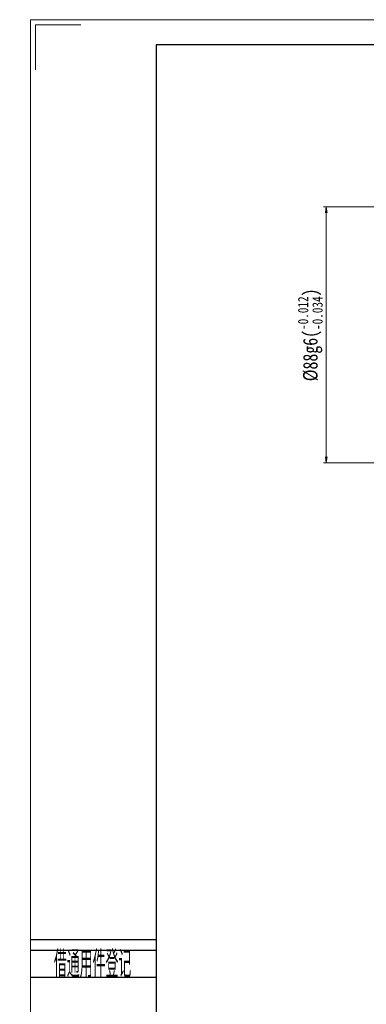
# Model space of a CAD drawing. Header units: millimetres. Extents: x -5 to 725, y 0 to 513.
# Tile 2 of 10: x -5 to 114, y 174 to 513. Entities that reach past the tile are written whole.
import ezdxf
from ezdxf.enums import TextEntityAlignment as Align

# ---------------------------------------------------------------- set-up
doc = ezdxf.new("R2010")
doc.units = ezdxf.units.MM
doc.layers.add('2细线层', color=4, linetype='Continuous')
doc.layers.add('6文字层', color=3, linetype='Continuous')
doc.layers.add('图框_外框线', color=7, linetype='Continuous', lineweight=18)
doc.layers.add('尺寸线层', color=3, linetype='Continuous', lineweight=18)
doc.styles.add('PC_TEXTSTYLE', font='ISOCP.SHX', dxfattribs={"width": 0.707, "bigfont": 'GBCBIG.SHX'})
doc.styles.add('宋体', font='SimSun.ttf', dxfattribs={"width": 0.8})
doc.dimstyles.new('D直径标注φ25', dxfattribs={"dimtxt": 3.5, "dimasz": 2, "dimexe": 1, "dimexo": 3, "dimtad": 1, "dimtoh": 1, "dimdec": 1, "dimdsep": 46, "dimtxsty": '宋体', "dimblk": 'OPEN', "dimcen": 3, "dimclrd": 3, "dimclre": 3, "dimclrt": 130, "dimadec": 0, "dimazin": 0, "dimtm": 1e-09, "dimtfac": 1, "dimtdec": 1, "dimtmove": 0, "dimatfit": 0, "dimldrblk": 'OPEN', "dimfxl": 0, "dimlwd": 13, "dimlwe": 13, "dimarcsym": 0})

# ---------------------------------------------------------------- blocks, each defined once
blk = doc.blocks.new('_Open')
at = {"color": 0, "linetype": 'ByBlock', "lineweight": -2}
for p, q in [((-1, 0.17), (0, 0)), ((-1, -0.17), (0, 0)), ((0, 0), (-1, 0))]:
    blk.add_line(p, q, dxfattribs=at)
blk = doc.blocks.new('*D12')
at = {"layer": 'Defpoints', "color": 0, "transparency": 16777216}
for p in [(131.82, 448.8), (100.65, 360.8), (131.82, 360.8)]:
    blk.add_point(p, dxfattribs=at)
at = {"layer": '尺寸线层', "color": 3, "lineweight": 13, "transparency": 16777216}
for p, q in [((128.82, 448.8), (99.65, 448.8)), ((100.65, 446.8), (100.65, 362.8)), ((128.82, 360.8), (99.65, 360.8))]:
    blk.add_line(p, q, dxfattribs=at)
at = {"layer": '尺寸线层', "color": 3, "lineweight": 13, "transparency": 16777216, "xscale": 2, "yscale": 2, "zscale": 2}
for p, rotation in [((100.65, 448.8), 90), ((100.65, 360.8), 270)]:
    blk.add_blockref('_Open', p, dxfattribs=dict(at, rotation=rotation))
at = {"layer": '尺寸线层', "color": 130, "transparency": 16777216, "insert": (95.13, 404.8), "char_height": 5, "attachment_point": 5, "rotation": 90, "style": '宋体', "bg_fill": 3, "box_fill_scale": 1.1, "bg_fill_color": 257, "bg_fill_transparency": 0}
blk.add_mtext('{\\A1;\\A1;%%C88g6({\\H0.707107x;\\S-0.012^ -0.034;})}', dxfattribs=at)

msp = doc.modelspace()

# ---------------------------------------------------------------- linework, layer by layer
at = {"layer": '2细线层'}
for p, q in [((-1.11496, 196.80814), (42.12384, 196.80814)), ((-1.11496, 193.11435), (42.12384, 193.11435)), ((-1.11496, 183.87987), (42.12384, 183.87987))]:
    msp.add_line(p, q, dxfattribs=at)
at = {"layer": '图框_外框线', "color": 3}
msp.add_lwpolyline([(0.63326, 495.93912), (0.63326, 511.49809), (16.19223, 511.49809)], dxfattribs=at)

# ---------------------------------------------------------------- texts
at = {"layer": '6文字层', "color": 3, "style": 'PC_TEXTSTYLE', "width": 0.667}
msp.add_text('借通用件登记', height=9.234479, dxfattribs=at).set_placement((20.26997, 188.74198), align=Align.MIDDLE)

# ---------------------------------------------------------------- dimensions: what is measured, and where the dimension line sits
at = {"layer": '尺寸线层'}
dim = msp.add_linear_dim(base=(100.65142, 360.79957), p1=(131.81689, 448.79957), p2=(131.81689, 360.79957), angle=270, text='{\\A1;\\A1;%%C88g6({\\H0.707107x;\\S-0.012^ -0.034;})}', dimstyle='D直径标注φ25', override={"dimtxt": 5, "dimgap": 1, "dimpost": 'φ<>', "dimtp": -0.012, "dimtm": 0.034, "dimtdec": 3, "dimtzin": 8}, dxfattribs=at)
dim.commit()
dim.dimension.update_dxf_attribs({"geometry": '*D12', "text_midpoint": (95.13077, 404.79957)})

# ---------------------------------------------------------------- next in the draw order: linework, layer by layer
at = {"layer": '图框_外框线', "color": 3}
msp.add_lwpolyline([(-1.09552, -0.2191), (724.98969, -0.2191), (724.98969, 513.22686), (-1.09552, 513.22686)], close=True, dxfattribs=at)
at = {"layer": '图框_外框线', "color": 3, "lineweight": 25}
msp.add_lwpolyline([(42.12384, 8.42477), (716.34582, 8.42477), (716.34582, 504.58299), (42.12384, 504.58299)], close=True, dxfattribs=at)

doc.saveas('drawing.dxf')
